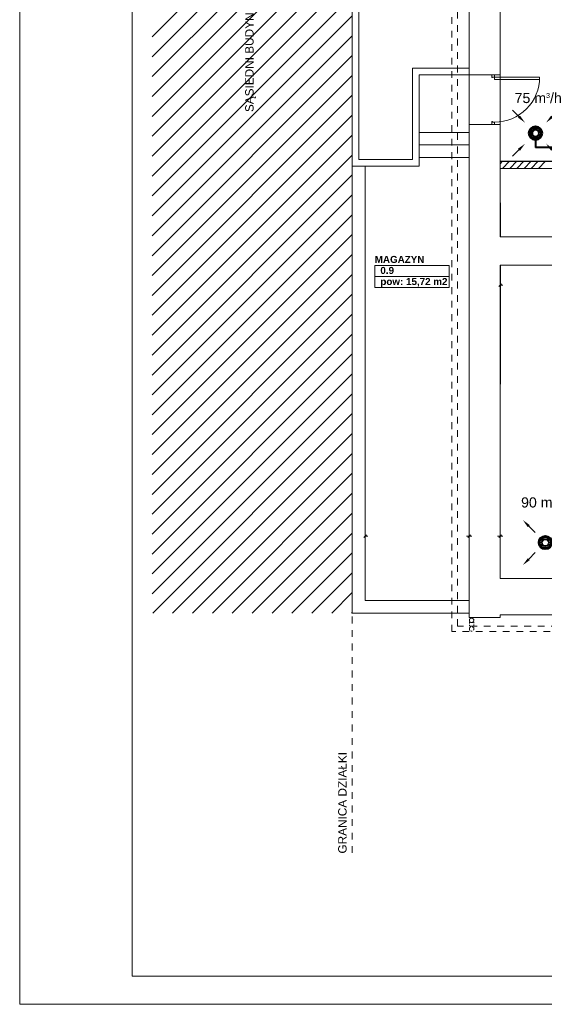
# Model space of a CAD drawing. Header units: millimetres. Extents: x 178516 to 426772, y -178579 to -115871.
# Tile 2 of 256: x 204754 to 214083, y -146315 to -128816. Entities that reach past the tile are written whole.
import ezdxf
from ezdxf.enums import TextEntityAlignment as Align

# ---------------------------------------------------------------- set-up
doc = ezdxf.new("R2010")
doc.units = ezdxf.units.MM
doc.header["$MEASUREMENT"] = 0
doc.linetypes.add('2', pattern=[50, 25, -25])
doc.linetypes.add('Przerywana', pattern=[240, 120, -120])
doc.layers.get('0').update_dxf_attribs({"color": 252, "lineweight": 5})
doc.layers.add('HVAC_exhaust_W1', color=7, linetype='Continuous', lineweight=50, true_color=0xd10000)
for name, color, linetype, lineweight in [('HVAC_exhaust_W1.1', 30, 'Continuous', 50), ('IS_nawiew', 5, 'Continuous', 40), ('IS_wywiew', 1, 'Continuous', 40), ('Nowe_! NAZWY POM', 252, 'Continuous', 5), ('Nowe_! NAZWY POM_Nr_pióra__19', 252, 'Continuous', 5), ('Nowe_! Tabelka_Nr_pióra__19', 252, 'Continuous', 5), ('Nowe_! Tabelka_Nr_pióra__7', 252, 'Continuous', 5), ('Nowe_220-A Ściany', 252, 'Continuous', 5), ('Nowe_220-A Ściany_Nr_pióra__93', 252, 'Continuous', 5), ('Nowe_810-G Ogólne_Nr_pióra__187', 252, 'Continuous', 5), ('Nowe_820-G Rysunki Obrazki_Nr_pióra__103', 252, 'Continuous', 5), ('Nowe_820-G Rysunki Obrazki_Nr_pióra__24', 252, 'Continuous', 5), ('Nowe_Drzwi ARCHICAD_Nr_pióra__168', 252, 'Continuous', 5), ('Nowe_Metryczki pomieszczeń ARCHICADa_Nr_pióra__13', 252, 'Continuous', 5), ('Nowe_Nowe_220(1)-A Ściany zewnętrzne_Nr_pióra__103', 252, 'Continuous', 5), ('Nowe_Nowe_220(1)-A Ściany zewnętrzne_Nr_pióra__141', 252, 'Continuous', 5), ('Nowe_Nowe_220(1)-A Ściany zewnętrzne_Nr_pióra__23', 252, 'Continuous', 5), ('Nowe_Nowe_220(1)-A Ściany zewnętrzne_Nr_pióra__3', 252, 'Continuous', 5), ('Nowe_Nowe_220(1)-A Ściany zewnętrzne_Nr_pióra__57', 252, 'Continuous', 5), ('Nowe_TABELKA_Nr_pióra__3', 252, 'Continuous', 5)]:
    doc.layers.add(name, color=color, linetype=linetype, lineweight=lineweight)
doc.styles.add('GENERATED_STYLE_1', font='arial.ttf')
doc.styles.add('GENERATED_STYLE_2', font='arialbd.ttf')
doc.styles.add('WE2', font='arial.ttf')

# ---------------------------------------------------------------- blocks, each defined once
blk = doc.blocks.new('MAGAZYN_0.9_7', base_point=(211731, -133280))
at = {"layer": 'Nowe_Metryczki pomieszczeń ARCHICADa_Nr_pióra__13', "color": 7, "linetype": 'Continuous', "lineweight": 13}
for p, q in [((211068, -133182), (211068, -133575)), ((211068, -133182), (212394, -133182)), ((212394, -133182), (212394, -133575)), ((211068, -133378), (212394, -133378)), ((211068, -133575), (212394, -133575))]:
    blk.add_line(p, q, dxfattribs=at)
at = {"layer": 'Nowe_Metryczki pomieszczeń ARCHICADa_Nr_pióra__13', "color": 7, "lineweight": 13, "style": 'GENERATED_STYLE_2'}
for tag, p in [('ROOM_NAME', (211068, -133014)), ('ROOM_NUMBER', (211168, -133210)), ('ROOM_CALC_AREA', (211168, -133407))]:
    blk.add_attdef(tag, text='', height=125, dxfattribs=at).set_placement(p, align=Align.TOP_LEFT)
blk = doc.blocks.new('podkład 20251118')
at = {"color": 252, "linetype": 'Continuous', "lineweight": 5}
for p, q in [((213321, -133510), (213273, -133557)), ((213297, -133533), (213344, -133533)), ((210921, -137973), (210873, -138021)), ((210897, -137997), (210944, -137997)), ((212747, -137997), (212699, -137997)), ((212723, -138021), (212771, -137973)), ((212771, -137973), (212723, -138021)), ((212747, -137997), (212794, -137997)), ((213297, -137997), (213249, -137997)), ((213273, -138021), (213321, -137973)), ((213321, -137973), (213273, -138021)), ((213297, -137997), (213344, -137997))]:
    blk.add_line(p, q, dxfattribs=at)
at = {"layer": 'Nowe_! NAZWY POM_Nr_pióra__19', "color": 252, "linetype": 'Continuous', "lineweight": 5}
for p, q in [((213297, -128609), (213297, -131334)), ((212747, -129796), (211860, -129796)), ((211860, -129796), (211860, -131421)), ((212747, -131663), (212747, -129796)), ((210897, -131421), (210897, -139137)), ((211860, -131421), (210897, -131421)), ((213297, -131334), (215658, -131334)), ((213297, -131458), (213302, -132678)), ((218448, -131458), (213297, -131458)), ((212747, -139137), (212747, -131663)), ((213302, -132678), (216601, -132678)), ((213303, -133180), (213297, -137419)), ((216497, -133179), (213303, -133180)), ((213297, -137419), (213297, -138748)), ((213297, -138748), (216497, -138748)), ((210897, -139137), (212747, -139137))]:
    blk.add_line(p, q, dxfattribs=at)
at = {"layer": 'Nowe_! Tabelka_Nr_pióra__19', "color": 252, "linetype": 'Continuous', "lineweight": 5}
for q in [(204754, -116615), (246754, -146315)]:
    blk.add_line((204754, -146315), q, dxfattribs=at)
at = {"layer": 'Nowe_! Tabelka_Nr_pióra__7', "color": 252, "linetype": 'Continuous', "lineweight": 5}
for q in [(206754, -117115), (246254, -145815)]:
    blk.add_line((206754, -145815), q, dxfattribs=at)
at = {"layer": 'Nowe_220-A Ściany', "color": 252, "linetype": 'Continuous', "lineweight": 5}
for p, q in [((213297, -131375), (213339, -131333)), ((213341, -131458), (213466, -131333)), ((213468, -131458), (213593, -131333)), ((213596, -131458), (213721, -131333)), ((213723, -131458), (213848, -131333)), ((213850, -131458), (213975, -131333)), ((213977, -131458), (214102, -131333))]:
    blk.add_line(p, q, dxfattribs=at)
at = {"layer": 'Nowe_220-A Ściany_Nr_pióra__93', "color": 252, "linetype": 'Continuous', "lineweight": 5}
for p, q in [((213150, -129796), (213135, -129796)), ((213200, -129796), (213150, -129796)), ((213260, -129796), (213200, -129796)), ((213150, -130676), (213135, -130676)), ((213200, -130676), (213150, -130676)), ((213260, -130676), (213200, -130676)), ((215784, -131333), (213297, -131333)), ((213297, -131333), (213297, -131458)), ((213297, -131458), (215784, -131458))]:
    blk.add_line(p, q, dxfattribs=at)
at = {"layer": 'Nowe_810-G Ogólne_Nr_pióra__187', "color": 252, "linetype": 'Continuous', "lineweight": 5}
for p, q in [((207109, -129120), (210665, -125564)), ((207109, -129474), (210665, -125918)), ((207109, -129828), (210665, -126271)), ((207109, -130181), (210665, -126625)), ((207109, -130535), (210665, -126978)), ((207109, -130888), (210665, -127332)), ((207109, -131242), (210665, -127685)), ((207109, -131595), (210665, -128039)), ((207109, -131949), (210665, -128393)), ((207109, -132302), (210665, -128746)), ((207109, -132656), (210665, -129100)), ((207109, -133010), (210665, -129453)), ((207109, -133363), (210665, -129807)), ((207109, -133717), (210665, -130160)), ((207109, -134070), (210665, -130514)), ((207109, -134424), (210665, -130867)), ((207109, -134777), (210665, -131221)), ((207109, -135131), (210665, -131575)), ((207109, -135484), (210665, -131928)), ((207109, -135838), (210665, -132282)), ((207109, -136191), (210665, -132635)), ((207109, -136545), (210665, -132989)), ((207109, -136899), (210665, -133342)), ((207109, -137252), (210665, -133696)), ((207109, -137606), (210665, -134049)), ((207109, -137959), (210665, -134403)), ((207109, -138313), (210665, -134757)), ((207109, -138666), (210665, -135110)), ((207109, -139020), (210665, -135464)), ((207120, -139362), (210665, -135817)), ((207474, -139362), (210665, -136171)), ((207827, -139362), (210665, -136524)), ((208181, -139362), (210665, -136878)), ((208534, -139362), (210665, -137231)), ((208888, -139362), (210665, -137585)), ((209241, -139362), (210665, -137939)), ((209595, -139362), (210665, -138292)), ((209949, -139362), (210665, -138646)), ((210302, -139362), (210665, -138999)), ((210656, -139362), (210665, -139353))]:
    blk.add_line(p, q, dxfattribs=at)
at = {"layer": 'Nowe_820-G Rysunki Obrazki_Nr_pióra__103', "color": 252, "linetype": '2', "lineweight": 5}
blk.add_circle((212790, -139645), 40, dxfattribs=at)
at = {"layer": 'Nowe_820-G Rysunki Obrazki_Nr_pióra__24', "color": 7, "linetype": 'Continuous', "lineweight": 15}
blk.add_circle((212790, -139490), 40, dxfattribs=at)
at = {"layer": 'Nowe_Drzwi ARCHICAD_Nr_pióra__168', "color": 252, "linetype": 'Continuous', "lineweight": 5}
for p, q in [((213150, -129836), (213150, -129796)), ((213150, -129796), (213200, -129796)), ((213200, -129796), (213150, -129796)), ((213150, -129846), (213150, -129836)), ((213160, -129846), (213150, -129846)), ((213200, -129836), (213160, -129836)), ((213160, -129836), (213160, -129846)), ((213200, -129796), (213200, -129836)), ((213200, -129876), (213200, -129836)), ((213200, -129836), (214000, -129836)), ((214000, -129836), (214000, -129876)), ((214000, -129876), (213200, -129876)), ((213150, -130636), (213150, -130626)), ((213150, -130626), (213160, -130626)), ((213150, -130676), (213150, -130636)), ((213200, -130676), (213150, -130676)), ((213200, -130676), (213150, -130676)), ((213160, -130626), (213160, -130636)), ((213160, -130636), (213200, -130636)), ((213200, -130636), (213200, -130676))]:
    blk.add_line(p, q, dxfattribs=at)
at = {"layer": 'Nowe_Drzwi ARCHICAD_Nr_pióra__168', "color": 252, "linetype": 'Continuous', "lineweight": 5, "extrusion": (0, 0, -1)}
blk.add_ellipse((213200, -129836), major_axis=(-566, 566), ratio=1, start_param=2.356194, end_param=3.926991, dxfattribs=at)
at = {"layer": 'Nowe_Nowe_220(1)-A Ściany zewnętrzne_Nr_pióra__103', "color": 252, "linetype": 'Przerywana', "lineweight": 5}
for p, q in [((212437, -139692), (212437, -126200)), ((212537, -139592), (212537, -126300)), ((234007, -139592), (212537, -139592)), ((234107, -139692), (212437, -139692))]:
    blk.add_line(p, q, dxfattribs=at)
at = {"layer": 'Nowe_Nowe_220(1)-A Ściany zewnętrzne_Nr_pióra__103', "color": 252, "linetype": '2', "lineweight": 5}
for p, q in [((212750, -139645), (212750, -139440)), ((212830, -139643), (212830, -139440))]:
    blk.add_line(p, q, dxfattribs=at)
at = {"layer": 'Nowe_Nowe_220(1)-A Ściany zewnętrzne_Nr_pióra__141', "color": 252, "linetype": 'Continuous', "lineweight": 5}
for p, q in [((212747, -130820), (211860, -130820)), ((212747, -131038), (211860, -131038)), ((212747, -131266), (211860, -131266))]:
    blk.add_line(p, q, dxfattribs=at)
at = {"layer": 'Nowe_Nowe_220(1)-A Ściany zewnętrzne_Nr_pióra__23', "color": 252, "linetype": 'Przerywana', "lineweight": 5}
blk.add_line((210665, -143625), (210665, -118317), dxfattribs=at)
at = {"layer": 'Nowe_Nowe_220(1)-A Ściany zewnętrzne_Nr_pióra__3', "color": 252, "linetype": 'Continuous', "lineweight": 5}
for p, q in [((210897, -139137), (210897, -131421)), ((210897, -131421), (211860, -131421)), ((212747, -139137), (210897, -139137))]:
    blk.add_line(p, q, dxfattribs=at)
at = {"layer": 'Nowe_Nowe_220(1)-A Ściany zewnętrzne_Nr_pióra__57', "color": 252, "linetype": 'Continuous', "lineweight": 5}
for p, q in [((210665, -123623), (210665, -131421)), ((210785, -123743), (210785, -131301)), ((212747, -139442), (212747, -126438)), ((213297, -132678), (213297, -127038)), ((211740, -131301), (211740, -129676)), ((211740, -129676), (212747, -129676)), ((211860, -131421), (211860, -129796)), ((211860, -129796), (212760, -129796)), ((213297, -129796), (212760, -129796)), ((213297, -130676), (212747, -130676)), ((210665, -131421), (211860, -131421)), ((210665, -131421), (210665, -139362)), ((210785, -131301), (211740, -131301)), ((213297, -132678), (218027, -132678)), ((213297, -138748), (213297, -133178)), ((213297, -133178), (220937, -133178)), ((213297, -138748), (221147, -138748)), ((210665, -139362), (212747, -139362)), ((212747, -139442), (213297, -139442)), ((213297, -139392), (221071, -139392)), ((213297, -139442), (213297, -139392))]:
    blk.add_line(p, q, dxfattribs=at)
at = {"layer": 'Nowe_! NAZWY POM', "color": 7, "linetype": 'Continuous', "lineweight": 13}
blk.add_blockref('MAGAZYN_0.9_7', (211731, -133280), dxfattribs=at).add_auto_attribs({'ROOM_NAME': 'MAGAZYN', 'ROOM_NUMBER': '0.9', 'ROOM_CALC_AREA': 'pow: 15,72 m2'})
at = {"layer": 'Nowe_TABELKA_Nr_pióra__3', "color": 252, "lineweight": 5, "style": 'GENERATED_STYLE_1'}
for s, p in [('SĄSIEDNI BUDYNEK', (208914, -130458)), ('GRANICA DZIAŁKI', (210568, -143636))]:
    blk.add_text(s, height=150, rotation=90, dxfattribs=at).set_placement(p)
blk = doc.blocks.new('NAW')
at = {"layer": 'IS_nawiew', "lineweight": 20}
for p, q in [((656012824.7, 558967268.9, -2), (656012836.3, 558967257.2, -2)), ((656012824.7, 558967268.9, -2), (656012836.3, 558967257.2, -2)), ((656012883.5, 558967268.9, -2), (656012871.8, 558967257.2, -2)), ((656012883.5, 558967268.9, -2), (656012871.8, 558967257.2, -2)), ((656012824.7, 558967210, -2), (656012836.3, 558967221.6, -2)), ((656012824.7, 558967210, -2), (656012836.3, 558967221.6, -2)), ((656012883.5, 558967210, -2), (656012871.8, 558967221.6, -2)), ((656012883.5, 558967210, -2), (656012871.8, 558967221.6, -2))]:
    blk.add_line(p, q, dxfattribs=at)
at = {"layer": 'IS_nawiew'}
for centre, radius in [((656012854.1, 558967239.4), 11.8), ((656012854.1, 558967239.4), 11.8), ((656012854.1, 558967239.4), 10), ((656012854.1, 558967239.4), 10), ((656012854.1, 558967239.4, 20), 6.25), ((656012854.1, 558967239.4, 20), 6.25)]:
    blk.add_circle(centre, radius, dxfattribs=at)
for points in [[(656012822.9, 558967267.1, -2), (656012814.1, 558967279.5, -2), (656012826.4, 558967270.6, -2)], [(656012822.9, 558967267.1, -2), (656012814.1, 558967279.5, -2), (656012826.4, 558967270.6, -2)], [(656012885.2, 558967267.1, -2), (656012894.1, 558967279.5, -2), (656012881.7, 558967270.6, -2)], [(656012885.2, 558967267.1, -2), (656012894.1, 558967279.5, -2), (656012881.7, 558967270.6, -2)], [(656012822.9, 558967211.7, -2), (656012814.1, 558967199.4, -2), (656012826.4, 558967208.2, -2)], [(656012822.9, 558967211.7, -2), (656012814.1, 558967199.4, -2), (656012826.4, 558967208.2, -2)], [(656012885.2, 558967211.7, -2), (656012894.1, 558967199.4, -2), (656012881.7, 558967208.2, -2)], [(656012885.2, 558967211.7, -2), (656012894.1, 558967199.4, -2), (656012881.7, 558967208.2, -2)]]:
    blk.add_solid(points, dxfattribs=at)
blk = doc.blocks.new('A$C9c2f266a')
at = {"layer": 'HVAC_exhaust_W1', "color": 1, "lineweight": 15}
blk.add_lwpolyline([(106, -106), (223, -223)], dxfattribs=at)
at = {"layer": 'HVAC_exhaust_W1', "color": 1}
blk.add_solid([(88, -124), (0, 0), (124, -88)], dxfattribs=at)
blk = doc.blocks.new('A$C3e16bd39')
at = {"layer": 'HVAC_exhaust_W1.1', "color": 1}
for centre, radius in [((0, 0), 118), ((0, 0), 100), ((0, 0, 200), 62.5)]:
    blk.add_circle(centre, radius, dxfattribs=at)
at = {"layer": 'HVAC_exhaust_W1', "rotation": 180}
blk.add_blockref('A$C9c2f266a', (-188, 188, -20), dxfattribs=at)
at = {"layer": 'HVAC_exhaust_W1', "xscale": -1, "rotation": 180}
blk.add_blockref('A$C9c2f266a', (188, 188, -20), dxfattribs=at)
at = {"layer": 'HVAC_exhaust_W1', "xscale": -1}
blk.add_blockref('A$C9c2f266a', (-188, -188, -20), dxfattribs=at)
at = {"layer": 'HVAC_exhaust_W1'}
blk.add_blockref('A$C9c2f266a', (188, -188, -20), dxfattribs=at)

msp = doc.modelspace()

# ---------------------------------------------------------------- linework, layer by layer
at = {"layer": 'IS_wywiew'}
for p in [(213927, -130951), (219921, -131081, -34)]:
    msp.add_line(p, (213927, -131087), dxfattribs=at)

# ---------------------------------------------------------------- block references
msp.add_blockref('podkład 20251118', (0, 0))
at = {"layer": 'IS_nawiew', "xscale": 10, "yscale": 10, "zscale": 10}
msp.add_blockref('NAW', (-6559914440, -5589810504), dxfattribs=at)
at = {"layer": 'IS_wywiew'}
msp.add_blockref('A$C3e16bd39', (213927, -130833), dxfattribs=at)

# ---------------------------------------------------------------- texts
at = {"layer": 'IS_nawiew', "insert": (214089, -137397), "char_height": 180, "attachment_point": 5, "rotation": 359.9539, "style": 'WE2'}
msp.add_mtext('90 m{\\A2;\\H0.5x;3}/h', dxfattribs=at)
at = {"layer": 'IS_wywiew', "insert": (213975, -130209), "char_height": 180, "attachment_point": 5, "rotation": 359.9539, "style": 'WE2'}
msp.add_mtext('75 m{\\A2;\\H0.5x;3}/h', dxfattribs=at)

doc.saveas('drawing.dxf')
